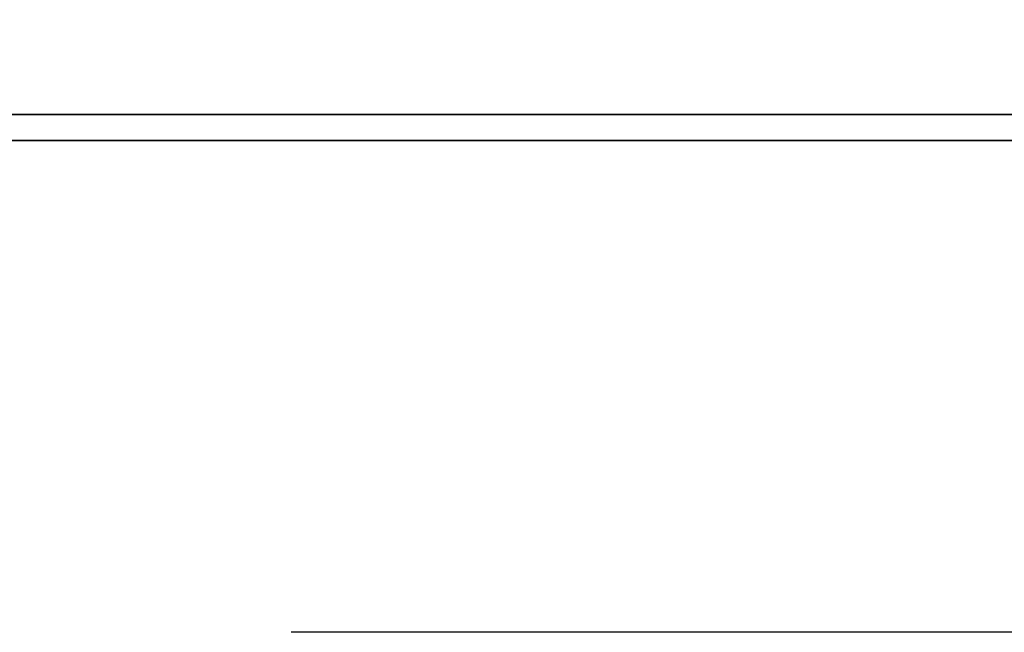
# Model space of a CAD drawing. Extents: x 607 to 849, y 44 to 162.
# Tile 31 of 44: x 778.47 to 782.5, y 103.05 to 105.56. Entities that reach past the tile are written whole.
import ezdxf

# ---------------------------------------------------------------- set-up
doc = ezdxf.new("R2010")
doc.units = 0
doc.header["$MEASUREMENT"] = 0
doc.linetypes.add('CENTER', pattern=[2, 1.25, -0.25, 0.25, -0.25])
for name, color, linetype in [('CEN', 1, 'CENTER'), ('DIM', 4, 'CONTINUOUS'), ('layer 1', 7, 'CONTINUOUS')]:
    doc.layers.add(name, color=color, linetype=linetype)

# ---------------------------------------------------------------- blocks, each defined once
blk = doc.blocks.new('TBI MOTION logo(完整正式版)')
at = {"layer": 'layer 1', "color": 22, "lineweight": 35}
blk.add_open_spline([(75.90875, -9.47875), (75.90875, -9.47875), (75.90875, -12.28625), (75.90875, -12.28625), (75.90875, -12.28625), (75.90875, -12.28625), (75.90875, -12.47875), (75.90875, -12.47875), (75.90875, -12.47875), (75.90875, -12.47875), (75.71625, -12.47875), (75.71625, -12.47875), (75.71625, -12.47875), (75.71625, -12.47875), (-88.32875, -12.47875), (-88.32875, -12.47875), (-88.32875, -12.47875), (-88.32875, -12.47875), (-88.32875, -13.29375), (-88.32875, -13.29375), (-88.32875, -13.29375), (-88.32875, -13.29375), (82.89125, -13.29375), (82.89125, -13.29375), (82.89125, -13.29375), (82.89125, -13.29375), (75.90875, -9.47875), (75.90875, -9.47875)], degree=3, knots=[0, 0, 0, 0, 0.14285714, 0.14285714, 0.14285714, 0.14285715, 0.28571429, 0.28571429, 0.28571429, 0.2857143, 0.42857143, 0.42857143, 0.42857143, 0.42857144, 0.57142857, 0.57142857, 0.57142857, 0.57142858, 0.71428571, 0.71428571, 0.71428571, 0.71428572, 0.85714286, 0.85714286, 0.85714286, 0.85714287, 1, 1, 1, 1], dxfattribs=at)

msp = doc.modelspace()

# ---------------------------------------------------------------- linework, layer by layer
at = {"layer": 'CEN', "color": 7, "ltscale": 5}
msp.add_line((835.8304, 103.0465), (740.4194, 103.0465), dxfattribs=at)

# ---------------------------------------------------------------- block references
at = {"layer": 'DIM', "xscale": 0.1295999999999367, "yscale": 0.1295999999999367, "zscale": 0.1295999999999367}
msp.add_blockref('TBI MOTION logo(完整正式版)', (778.1085, 106.7858), dxfattribs=at)

doc.saveas('drawing.dxf')
